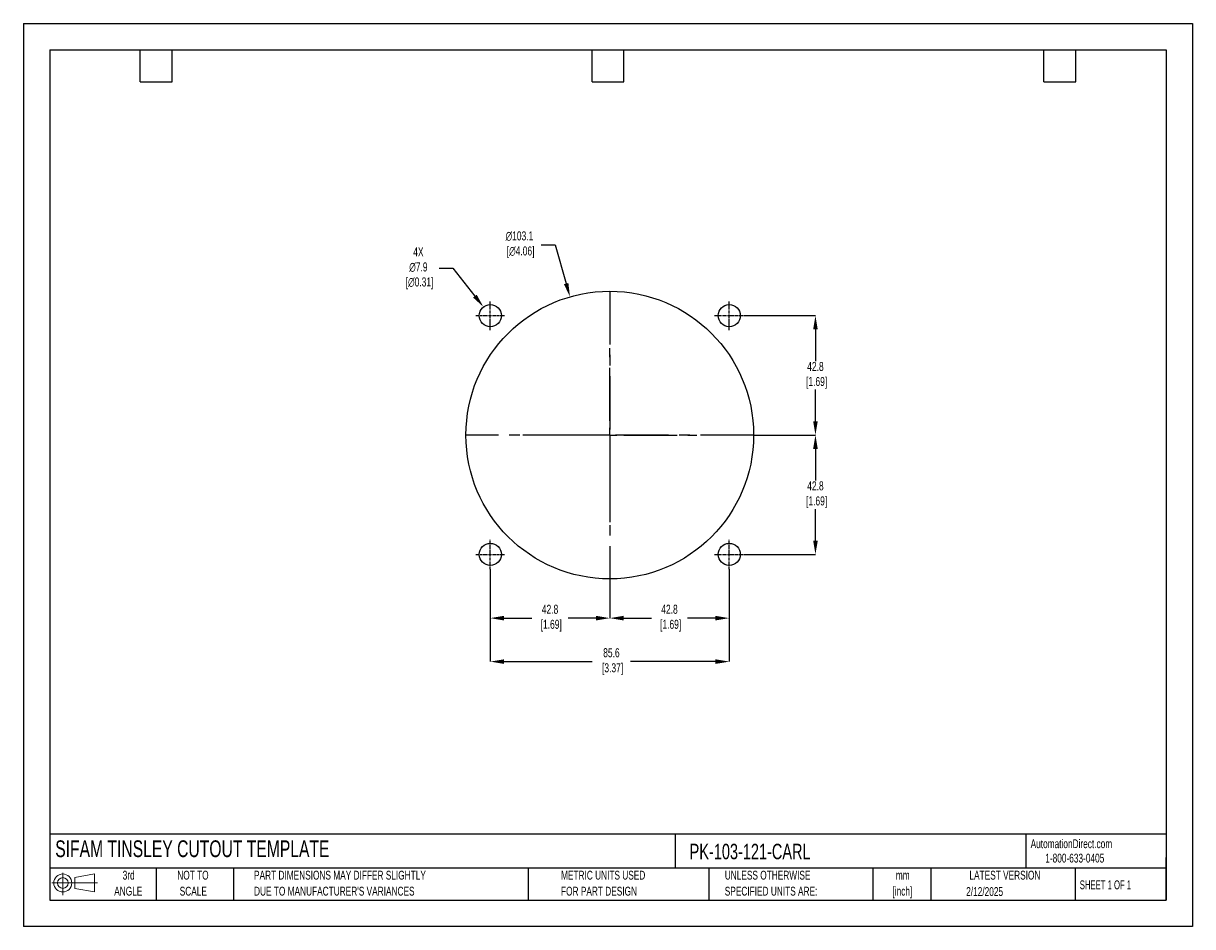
# Model space of a CAD drawing. Header units: millimetres. Extents: x 0 to 419, y 0 to 324.
import ezdxf

# ---------------------------------------------------------------- set-up
doc = ezdxf.new("R2010")
doc.units = ezdxf.units.MM
doc.header["$LTSCALE"] = 1.5
doc.header["$PDSIZE"] = -1
doc.linetypes.add('CENTERX2', pattern=[20.32, 12.7, -2.54, 2.54, -2.54])
for name, color, linetype in [('1', 7, 'Continuous'), ('CENTER', 40, 'CENTERX2'), ('SLD-DEFPOINTS', 7, 'Continuous')]:
    doc.layers.add(name, color=color, linetype=linetype)
doc.layers.add('DIMENSIONS', color=140, linetype='Continuous', lineweight=25)
doc.layers.add('TEXT', color=140, linetype='Continuous', lineweight=25)
doc.styles.add('SLDTEXTSTYLE0', font='TXT', dxfattribs={"width": 0.7})
doc.styles.add('SLDTEXTSTYLE1', font='TXT', dxfattribs={"width": 0.65})
doc.dimstyles.new('SLDDIMSTYLE0', dxfattribs={"dimtxt": 3.237012, "dimasz": 4.953, "dimexe": 0, "dimexo": 0.0625, "dimgap": 0.809253, "dimtad": 0, "dimtih": 1, "dimtoh": 1, "dimrnd": 1e-09, "dimzin": 12, "dimdsep": 46, "dimtxsty": 'SLDTEXTSTYLE0', "dimsah": 1, "dimcen": 0, "dimadec": 0, "dimazin": 3, "dimtfac": 1, "dimtofl": 0, "dimtmove": 0, "dimatfit": 3, "dimfxl": 0, "dimfrac": 2, "dimtolj": 1, "dimtzin": 12, "dimarcsym": 0})

# ---------------------------------------------------------------- blocks, each defined once
blk = doc.blocks.new('Block11')
at = {"color": 7, "linetype": 'Continuous', "lineweight": 18}
for p, q in [((0, 4.32), (16.31, 4.32)), ((3.88, 7.97), (3.88, 0)), ((8.22, 6.25), (15.26, 7.55)), ((8.22, 2.39), (8.22, 6.25)), ((15.26, 7.55), (15.26, 1.1)), ((8.22, 2.39), (15.26, 1.1))]:
    blk.add_line(p, q, dxfattribs=at)
for radius in [3.23, 1.93]:
    blk.add_circle((3.88, 4.32), radius, dxfattribs=at)
blk = doc.blocks.new('Block12')
at = {"layer": 'SLD-DEFPOINTS'}
blk.add_blockref('Block11', (0, 0), dxfattribs=at)
blk = doc.blocks.new('SW_NOTE_0_1')
at = {"layer": 'TEXT', "color": 0, "linetype": 'CENTERX2', "lineweight": 18, "char_height": 3.175, "attachment_point": 2, "style": 'SLDTEXTSTYLE0'}
for s, insert in [('mm', (4.27, 4.09)), ('[inch]', (4.14, -1.64))]:
    blk.add_mtext(s, dxfattribs=dict(at, insert=insert))
blk = doc.blocks.new('SW_NOTE_0_2')
at = {"layer": 'TEXT', "color": 0, "linetype": 'CENTERX2', "lineweight": 18, "char_height": 3.175, "attachment_point": 1, "style": 'SLDTEXTSTYLE0'}
for s, insert in [('UNLESS OTHERWISE', (0, 4.09)), ('SPECIFIED UNITS ARE:', (0, -1.64))]:
    blk.add_mtext(s, dxfattribs=dict(at, insert=insert))
blk = doc.blocks.new('SW_NOTE_0_3')
at = {"layer": 'TEXT', "color": 0, "linetype": 'CENTERX2', "lineweight": 18, "char_height": 3.175, "attachment_point": 1, "style": 'SLDTEXTSTYLE0'}
for s, insert in [('PART DIMENSIONS MAY DIFFER SLIGHTLY', (0, 4.09)), ("DUE TO MANUFACTURER'S VARIANCES", (0, -1.64))]:
    blk.add_mtext(s, dxfattribs=dict(at, insert=insert))
blk = doc.blocks.new('SW_NOTE_0_4')
at = {"layer": 'TEXT', "color": 0, "linetype": 'CENTERX2', "lineweight": 18, "char_height": 3.175, "attachment_point": 2, "style": 'SLDTEXTSTYLE0'}
for s, insert in [('NOT TO', (7.89, 4.09)), ('SCALE', (8.03, -1.64))]:
    blk.add_mtext(s, dxfattribs=dict(at, insert=insert))
blk = doc.blocks.new('SW_NOTE_0_5')
at = {"layer": 'TEXT', "color": 0, "linetype": 'CENTERX2', "lineweight": 18, "char_height": 3.175, "attachment_point": 2, "style": 'SLDTEXTSTYLE0'}
for s, insert in [('3rd', (3.47, 4.09)), ('ANGLE', (3.33, -1.64))]:
    blk.add_mtext(s, dxfattribs=dict(at, insert=insert))
blk = doc.blocks.new('SW_NOTE_0_6')
at = {"layer": 'TEXT', "color": 0, "linetype": 'CENTERX2', "lineweight": 18, "char_height": 3.175, "attachment_point": 1, "style": 'SLDTEXTSTYLE0'}
for s, insert in [('METRIC UNITS USED', (0, 4.09)), ('FOR PART DESIGN', (0, -1.64))]:
    blk.add_mtext(s, dxfattribs=dict(at, insert=insert))
blk = doc.blocks.new('SW_CENTERMARKSYMBOL_0')
at = {"layer": 'CENTER', "color": 0}
for p, q in [((0, 5.08), (0, 31.2)), ((-5.08, 0), (-31.2, 0)), ((0, 0), (-2.54, 0)), ((0, 0), (0, 2.54)), ((0, 0), (0, -2.54)), ((0, 0), (2.54, 0)), ((5.08, 0), (31.2, 0)), ((0, -5.08), (0, -31.2))]:
    blk.add_line(p, q, dxfattribs=at)
blk = doc.blocks.new('*D21')
at = {"layer": 'Defpoints', "color": 0}
for p in [(253, 128.21), (210.19, 124.69), (253, 110.61)]:
    blk.add_point(p, dxfattribs=at)
at = {"layer": 'DIMENSIONS', "color": 0, "lineweight": -2}
for p, q in [((253, 128.15), (253, 110.61)), ((210.19, 124.63), (210.19, 110.61)), ((215.14, 110.61), (225.12, 110.61)), ((248.05, 110.61), (238.07, 110.61))]:
    blk.add_line(p, q, dxfattribs=at)
at = {"layer": 'DIMENSIONS', "color": 0}
for points in [[(215.14, 111.44), (215.14, 109.78), (210.19, 110.61)], [(248.05, 111.44), (248.05, 109.78), (253, 110.61)]]:
    blk.add_solid(points, dxfattribs=at)
at = {"layer": 'DIMENSIONS', "color": 0, "insert": (231.59, 110.61), "char_height": 3.237, "attachment_point": 5, "style": 'SLDTEXTSTYLE0'}
blk.add_mtext('\\A1;42.8\\P [1.69]', dxfattribs=at)
blk = doc.blocks.new('*D22')
at = {"layer": 'Defpoints', "color": 0}
for p in [(167.37, 128.21), (253, 128.21), (253, 95.02)]:
    blk.add_point(p, dxfattribs=at)
at = {"layer": 'DIMENSIONS', "color": 0, "lineweight": -2}
for p, q in [((167.37, 128.15), (167.37, 95.02)), ((253, 128.15), (253, 95.02)), ((172.32, 95.02), (203.93, 95.02)), ((248.05, 95.02), (217.64, 95.02))]:
    blk.add_line(p, q, dxfattribs=at)
at = {"layer": 'DIMENSIONS', "color": 0}
for points in [[(172.32, 95.85), (172.32, 94.2), (167.37, 95.02)], [(248.05, 95.85), (248.05, 94.2), (253, 95.02)]]:
    blk.add_solid(points, dxfattribs=at)
at = {"layer": 'DIMENSIONS', "color": 0, "insert": (210.78, 95.02), "char_height": 3.237, "attachment_point": 5, "style": 'SLDTEXTSTYLE0'}
blk.add_mtext('\\A1;85.6\\P [3.37]', dxfattribs=at)
blk = doc.blocks.new('*D23')
at = {"layer": 'Defpoints', "color": 0}
for p in [(261.75, 176.25), (258.22, 133.44), (283.91, 133.44)]:
    blk.add_point(p, dxfattribs=at)
at = {"layer": 'DIMENSIONS', "color": 0, "lineweight": -2}
for p, q in [((261.81, 176.25), (283.91, 176.25)), ((283.91, 171.3), (283.91, 159.97)), ((283.91, 138.39), (283.91, 149.72)), ((258.28, 133.44), (283.91, 133.44))]:
    blk.add_line(p, q, dxfattribs=at)
at = {"layer": 'DIMENSIONS', "color": 0}
for points in [[(283.09, 171.3), (284.74, 171.3), (283.91, 176.25)], [(283.09, 138.39), (284.74, 138.39), (283.91, 133.44)]]:
    blk.add_solid(points, dxfattribs=at)
at = {"layer": 'DIMENSIONS', "color": 0, "insert": (283.91, 154.85), "char_height": 3.237, "attachment_point": 5, "style": 'SLDTEXTSTYLE0'}
blk.add_mtext('\\A1;42.8\\P [1.69]', dxfattribs=at)
blk = doc.blocks.new('*D24')
at = {"layer": 'Defpoints', "color": 0}
for p in [(258.22, 219.07), (261.75, 176.25), (283.91, 176.25)]:
    blk.add_point(p, dxfattribs=at)
at = {"layer": 'DIMENSIONS', "color": 0, "lineweight": -2}
for p, q in [((258.28, 219.07), (283.91, 219.07)), ((283.91, 214.12), (283.91, 202.79)), ((283.91, 181.21), (283.91, 192.54)), ((261.81, 176.25), (283.91, 176.25))]:
    blk.add_line(p, q, dxfattribs=at)
at = {"layer": 'DIMENSIONS', "color": 0}
for points in [[(283.09, 214.12), (284.74, 214.12), (283.91, 219.07)], [(283.09, 181.21), (284.74, 181.21), (283.91, 176.25)]]:
    blk.add_solid(points, dxfattribs=at)
at = {"layer": 'DIMENSIONS', "color": 0, "insert": (283.91, 197.66), "char_height": 3.237, "attachment_point": 5, "style": 'SLDTEXTSTYLE0'}
blk.add_mtext('\\A1;42.8\\P [1.69]', dxfattribs=at)
blk = doc.blocks.new('*D25')
at = {"layer": 'Defpoints', "color": 0}
for p in [(167.37, 128.21), (210.19, 124.69), (167.37, 110.61)]:
    blk.add_point(p, dxfattribs=at)
at = {"layer": 'DIMENSIONS', "color": 0, "lineweight": -2}
for p, q in [((167.37, 128.15), (167.37, 110.61)), ((210.19, 124.63), (210.19, 110.61)), ((172.32, 110.61), (182.3, 110.61)), ((205.23, 110.61), (195.25, 110.61))]:
    blk.add_line(p, q, dxfattribs=at)
at = {"layer": 'DIMENSIONS', "color": 0}
for points in [[(172.32, 111.44), (172.32, 109.78), (167.37, 110.61)], [(205.23, 111.44), (205.23, 109.78), (210.19, 110.61)]]:
    blk.add_solid(points, dxfattribs=at)
at = {"layer": 'DIMENSIONS', "color": 0, "insert": (188.78, 110.61), "char_height": 3.237, "attachment_point": 5, "style": 'SLDTEXTSTYLE0'}
blk.add_mtext('\\A1;42.8\\P [1.69]', dxfattribs=at)
blk = doc.blocks.new('*D28')
at = {"layer": 'Defpoints', "color": 0}
for p in [(195.93, 225.81), (224.44, 126.7)]:
    blk.add_point(p, dxfattribs=at)
at = {"layer": 'DIMENSIONS', "color": 0, "lineweight": -2}
for p, q in [((185.61, 244.48), (190.56, 244.48)), ((190.56, 244.48), (194.56, 230.57))]:
    blk.add_line(p, q, dxfattribs=at)
at = {"layer": 'DIMENSIONS', "color": 0}
blk.add_solid([(195.35, 230.79), (193.77, 230.34), (195.93, 225.81)], dxfattribs=at)
at = {"layer": 'DIMENSIONS', "color": 0, "insert": (177.81, 244.48), "char_height": 3.237, "attachment_point": 5, "style": 'SLDTEXTSTYLE0'}
blk.add_mtext('\\A1;∅103.1\\P [∅4.06]', dxfattribs=at)
blk = doc.blocks.new('*D29')
at = {"layer": 'Defpoints', "color": 0}
for p in [(164.91, 222.18), (169.83, 215.96)]:
    blk.add_point(p, dxfattribs=at)
at = {"layer": 'DIMENSIONS', "color": 0, "lineweight": -2}
for p, q in [((149.01, 236.05), (153.96, 236.05)), ((153.96, 236.05), (161.84, 226.07))]:
    blk.add_line(p, q, dxfattribs=at)
at = {"layer": 'DIMENSIONS', "color": 0}
blk.add_solid([(162.49, 226.58), (161.19, 225.56), (164.91, 222.18)], dxfattribs=at)
at = {"layer": 'DIMENSIONS', "color": 0, "insert": (141.59, 236.05), "char_height": 3.237, "attachment_point": 5, "style": 'SLDTEXTSTYLE0'}
blk.add_mtext('\\A1;4X\\P∅7.9\\P [∅0.31]', dxfattribs=at)

msp = doc.modelspace()

# ---------------------------------------------------------------- linework, layer by layer
at = {"color": 7, "linetype": 'Continuous'}
for p, q in [((0, 323.85), (0, 0)), ((0, 323.85), (419.1, 323.85)), ((419.1, 323.85), (419.1, 0)), ((419.1, 0), (0, 0))]:
    msp.add_line(p, q, dxfattribs=at)
at = {"layer": '1', "color": 1, "linetype": 'Continuous'}
for centre, radius in [((210.19, 176.25), 51.56), ((167.37, 219.07), 3.97), ((253, 219.07), 3.97), ((167.37, 133.44), 3.97), ((253, 133.44), 3.97)]:
    msp.add_circle(centre, radius, dxfattribs=at)
at = {"layer": 'CENTER'}
for p, q in [((210.19, 227.82), (210.19, 124.69)), ((261.75, 176.25), (158.62, 176.25))]:
    msp.add_line(p, q, dxfattribs=at)
at = {"layer": 'CENTER', "ltscale": 0.05}
for p, q in [((167.37, 213.85), (167.37, 224.29)), ((253, 213.85), (253, 224.29)), ((162.15, 219.07), (172.59, 219.07)), ((247.78, 219.07), (258.22, 219.07)), ((167.37, 128.22), (167.37, 138.66)), ((253, 128.22), (253, 138.66)), ((162.15, 133.44), (172.59, 133.44)), ((247.78, 133.44), (258.22, 133.44))]:
    msp.add_line(p, q, dxfattribs=at)
at = {"layer": 'TEXT'}
for p, q in [((9.52, 314.32), (409.57, 314.32)), ((9.52, 314.32), (9.52, 9.52)), ((41.91, 302.89), (41.91, 314.32)), ((53.34, 302.89), (53.34, 314.32)), ((203.83, 302.89), (203.83, 314.32)), ((215.26, 302.89), (215.26, 314.32)), ((365.76, 302.89), (365.76, 314.32)), ((377.19, 302.89), (377.19, 314.32)), ((409.57, 314.32), (409.57, 9.52)), ((41.91, 302.89), (53.34, 302.89)), ((203.83, 302.89), (215.26, 302.89)), ((365.76, 302.89), (377.19, 302.89)), ((409.57, 33.19), (9.52, 33.19)), ((233.64, 33.19), (233.64, 20.95)), ((359.36, 33.19), (359.36, 20.95)), ((409.57, 9.52), (409.57, 24.77)), ((409.57, 20.95), (9.52, 20.95)), ((47.62, 20.95), (47.62, 9.52)), ((75.32, 20.95), (75.32, 9.52)), ((180.97, 20.95), (180.97, 9.52)), ((245.67, 20.95), (245.67, 9.52)), ((304.54, 20.95), (304.54, 9.52)), ((325.22, 20.95), (325.22, 9.52)), ((377.02, 20.95), (377.02, 9.52)), ((9.52, 9.52), (409.57, 9.52))]:
    msp.add_line(p, q, dxfattribs=at)

# ---------------------------------------------------------------- block references
at = {"layer": 'CENTER'}
msp.add_blockref('SW_CENTERMARKSYMBOL_0', (210.19, 176.25), dxfattribs=at)
at = {"layer": 'SLD-DEFPOINTS'}
msp.add_blockref('Block12', (10.26, 11.33), dxfattribs=at)
at = {"layer": 'TEXT', "linetype": 'CENTERX2', "lineweight": 18}
for name, p in [('SW_NOTE_0_5', (34.27, 15.95)), ('SW_NOTE_0_4', (52.89, 15.95)), ('SW_NOTE_0_3', (82.68, 15.95)), ('SW_NOTE_0_6', (192.72, 15.95)), ('SW_NOTE_0_2', (251.41, 15.95)), ('SW_NOTE_0_1', (310.93, 15.95))]:
    msp.add_blockref(name, p, dxfattribs=at)

# ---------------------------------------------------------------- texts
at = {"layer": 'TEXT', "linetype": 'CENTERX2', "lineweight": 25, "attachment_point": 1, "style": 'SLDTEXTSTYLE0'}
for s, insert, char_height in [('SIFAM TINSLEY CUTOUT TEMPLATE', (11.42, 30.93), 6), ('PK-103-121-CARL', (238.81, 29.71), 5.5562)]:
    msp.add_mtext(s, dxfattribs=dict(at, insert=insert, char_height=char_height))
at = {"layer": 'TEXT', "linetype": 'CENTERX2', "lineweight": 18, "char_height": 3.175}
for s, insert, attachment_point, style in [('AutomationDirect.com', (361.04, 31.31), 1, 'SLDTEXTSTYLE0'), ('1-800-633-0405', (366.29, 26.16), 1, 'SLDTEXTSTYLE0'), ('LATEST VERSION', (351.83, 20.05), 2, 'SLDTEXTSTYLE0'), ('2/12/2025', (344.55, 14.16), 2, 'SLDTEXTSTYLE0'), ('SHEET 1 OF 1', (378.66, 16.58), 1, 'SLDTEXTSTYLE1')]:
    msp.add_mtext(s, dxfattribs=dict(at, insert=insert, attachment_point=attachment_point, style=style))

# ---------------------------------------------------------------- dimensions: what is measured, and where the dimension line sits
at = {"layer": 'DIMENSIONS'}
for p1, p2, text, picture, middle in [((224.44, 126.7), (195.93, 225.81), '<>\\P[]', '*D28', (177.81, 244.48)), ((169.83, 215.96), (164.91, 222.18), '4X\\P<>\\P[]', '*D29', (141.59, 236.05))]:
    dim = msp.add_diameter_dim_2p(p1=p1, p2=p2, text=text, dimstyle='SLDDIMSTYLE0', override={"dimdec": 1}, dxfattribs=at)
    dim.commit()
    dim.dimension.update_dxf_attribs({"geometry": picture, "text_midpoint": middle, "dimtype": 163})
for base, p1, p2, picture, middle in [((283.91, 176.25), (258.22, 219.07), (261.75, 176.25), '*D24', (283.91, 197.66)), ((283.91, 133.44), (261.75, 176.25), (258.22, 133.44), '*D23', (283.91, 154.85))]:
    dim = msp.add_linear_dim(base=base, p1=p1, p2=p2, angle=90, text='<>\\P[]', dimstyle='SLDDIMSTYLE0', override={"dimdec": 1}, dxfattribs=at)
    dim.commit()
    dim.dimension.update_dxf_attribs({"geometry": picture, "text_midpoint": middle})
dim = msp.add_linear_dim(base=(253, 95.02), p1=(167.37, 128.21), p2=(253, 128.21), text='<>\\P[]', dimstyle='SLDDIMSTYLE0', override={"dimdec": 1}, dxfattribs=at)
dim.commit()
dim.dimension.update_dxf_attribs({"geometry": '*D22', "text_midpoint": (210.78, 95.02), "dimtype": 160})
for base, p2, picture, middle in [((167.37, 110.61), (167.37, 128.21), '*D25', (188.78, 110.61)), ((253, 110.61), (253, 128.21), '*D21', (231.59, 110.61))]:
    dim = msp.add_linear_dim(base=base, p1=(210.19, 124.69), p2=p2, text='<>\\P[]', dimstyle='SLDDIMSTYLE0', override={"dimdec": 1}, dxfattribs=at)
    dim.commit()
    dim.dimension.update_dxf_attribs({"geometry": picture, "text_midpoint": middle})

doc.saveas('drawing.dxf')
